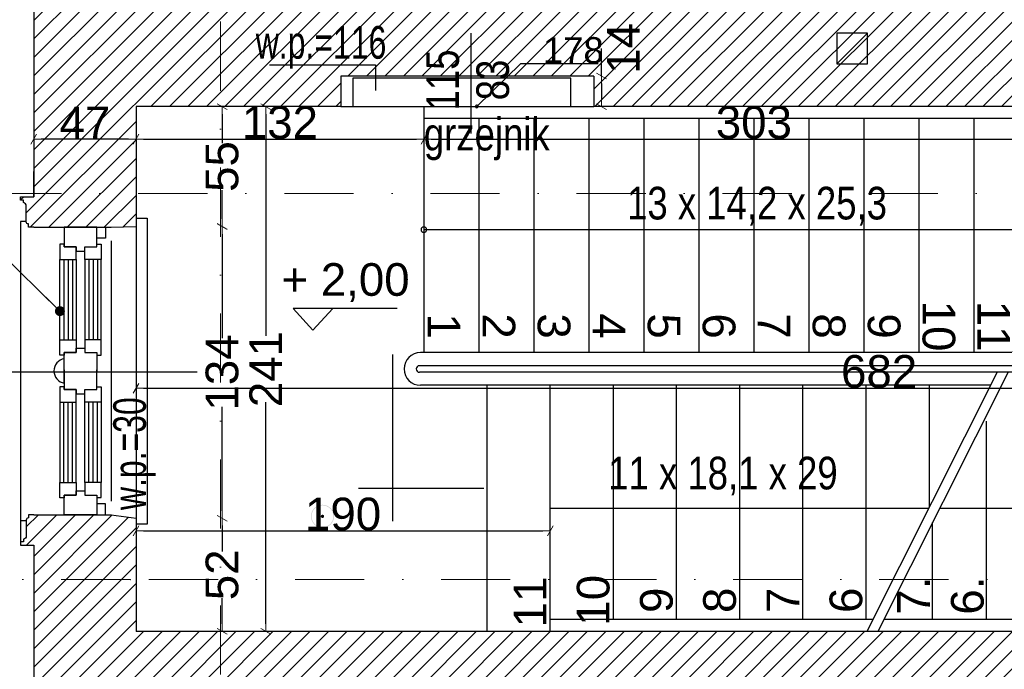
# Model space of a CAD drawing. Header units: millimetres. Extents: x 75999 to 132160, y -108895 to -89040.
# Tile 15 of 61: x 80269 to 84788, y -100667 to -97684. Entities that reach past the tile are written whole.
import ezdxf

# ---------------------------------------------------------------- set-up
doc = ezdxf.new("R2010")
doc.units = ezdxf.units.MM
doc.header["$MEASUREMENT"] = 0
doc.linetypes.add('Dot & Dashed', pattern=[670.277762, 317.5, -176.388889, 0, -176.388874])
for name, color, linetype in [('A-DRZWI', 7, 'Continuous'), ('A-WIDOK', 7, 'Continuous'), ('detalokna', 7, 'Continuous'), ('DIM MALY', 7, 'Continuous'), ('Drawing & Figure', 7, 'Continuous'), ('Koty', 7, 'Continuous'), ('nadproża_opis#3', 7, 'Continuous'), ('Nowe_0', 7, 'Continuous'), ('Nowe_00 ZMIANY', 7, 'Continuous'), ('Nowe_A-OKNA-OPIS', 7, 'Continuous'), ('Nowe_A_okno', 7, 'Continuous'), ('Nowe_Annotation - Text', 7, 'Continuous'), ('Nowe_GRZEJNIK', 7, 'Continuous'), ('opisy inne', 7, 'Continuous'), ('PARAPET', 7, 'Continuous'), ('SCHODY', 7, 'Continuous'), ('SCIANY_KONSTR', 7, 'Continuous'), ('Structural - Bearing', 7, 'Continuous'), ('Structural - Grid', 7, 'Continuous'), ('Structural - Stair & Railing', 7, 'Continuous')]:
    doc.layers.add(name, color=color, linetype=linetype)
doc.styles.add('STYL_AUTOMATYCZNY_1', font='arial.ttf')
doc.styles.add('STYL_AUTOMATYCZNY_2', font='arial.ttf')
doc.styles.add('STYL_AUTOMATYCZNY_4', font='arial.ttf', dxfattribs={"width": 0.8})
doc.styles.add('STYL_AUTOMATYCZNY_5', font='arial.ttf', dxfattribs={"width": 0.7})
doc.styles.add('STYL_AUTOMATYCZNY_7', font='arial.ttf', dxfattribs={"width": 0.8})
doc.dimstyles.new('STYL_AUTOMATYCZNY__3', dxfattribs={"dimtxt": 150, "dimasz": 34.231941, "dimexe": 0.18, "dimexo": 0.0625, "dimgap": 0, "dimtad": 1, "dimtih": 1, "dimtoh": 1, "dimdec": 0, "dimlfac": 0.1, "dimzin": 0, "dimdsep": 46, "dimtxsty": 'STYL_AUTOMATYCZNY_2', "dimblk": 'ARROWHEAD_2', "dimblk1": 'ARROWHEAD_2', "dimblk2": 'ARROWHEAD_2', "dimcen": 0.09, "dimse1": 1, "dimse2": 1, "dimclrd": 5, "dimclre": 5, "dimclrt": 1, "dimadec": 0, "dimazin": 0, "dimtfac": 1, "dimtdec": 4, "dimtmove": 0, "dimatfit": 3, "dimfxl": 0, "dimtolj": 1, "dimtzin": 0, "dimarcsym": 0})
doc.dimstyles.new('STYL_AUTOMATYCZNY__4', dxfattribs={"dimtxt": 150, "dimasz": 34.231941, "dimexe": 0.18, "dimexo": 0.0625, "dimgap": 0, "dimtad": 1, "dimdec": 0, "dimlfac": 0.1, "dimzin": 0, "dimdsep": 46, "dimtxsty": 'STYL_AUTOMATYCZNY_2', "dimblk": 'ARROWHEAD_2', "dimblk1": 'ARROWHEAD_2', "dimblk2": 'ARROWHEAD_2', "dimcen": 0.09, "dimse1": 1, "dimse2": 1, "dimclrd": 5, "dimclre": 5, "dimclrt": 1, "dimadec": 0, "dimazin": 0, "dimtfac": 1, "dimtdec": 4, "dimtmove": 0, "dimatfit": 3, "dimfxl": 0, "dimtolj": 1, "dimtzin": 0, "dimarcsym": 0})
doc.dimstyles.new('STYL_AUTOMATYCZNY__7', dxfattribs={"dimtxt": 0.18, "dimasz": 91.2, "dimexe": 0.18, "dimexo": 0.0625, "dimgap": 0, "dimtad": 0, "dimtih": 1, "dimtoh": 1, "dimdec": 4, "dimzin": 0, "dimdsep": 46, "dimcen": 0.09, "dimadec": 0, "dimazin": 0, "dimtfac": 1, "dimtdec": 4, "dimtmove": 0, "dimatfit": 3, "dimldrblk": 'ARROWHEAD_11', "dimfxl": 0, "dimtolj": 1, "dimtzin": 0, "dimarcsym": 0})
pattern_1 = [(45, (0, 0), (-42.426407, 42.426407), [])]

# ---------------------------------------------------------------- blocks, each defined once
blk = doc.blocks.new('ARROWHEAD_2')
at = {"color": 0, "linetype": 'Continuous', "lineweight": 0}
for p, q in [((0, 0), (-1, 0)), ((-0.38, -0.66), (0.38, 0.66))]:
    blk.add_line(p, q, dxfattribs=at)
blk = doc.blocks.new('*D157')
at = {"layer": 'Defpoints', "color": 0}
for p in [(80333.6, -98232.8), (80333.6, -98359.1), (80803.6, -98401.5)]:
    blk.add_point(p, dxfattribs=at)
at = {"layer": 'DIM MALY', "color": 5, "lineweight": -2}
blk.add_line((80769.4, -98232.8), (80367.8, -98232.8), dxfattribs=at)
at = {"layer": 'DIM MALY', "color": 5, "lineweight": -2, "xscale": 34.23194115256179, "yscale": 34.23194115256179, "zscale": 34.23194115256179, "rotation": 180}
blk.add_blockref('ARROWHEAD_2', (80333.6, -98232.8), dxfattribs=at)
at = {"layer": 'DIM MALY', "color": 5, "lineweight": -2, "xscale": 34.23194115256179, "yscale": 34.23194115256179, "zscale": 34.23194115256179}
blk.add_blockref('ARROWHEAD_2', (80803.6, -98232.8), dxfattribs=at)
at = {"layer": 'DIM MALY', "color": 1, "insert": (80568.3, -98157.8), "char_height": 150, "attachment_point": 5, "style": 'STYL_AUTOMATYCZNY_2'}
blk.add_mtext('\\A1;47', dxfattribs=at)
blk = doc.blocks.new('*D160')
at = {"layer": 'Defpoints', "color": 0}
for p in [(82903.6, -97942.8), (82903.6, -98082.8), (82939.1, -98082.8)]:
    blk.add_point(p, dxfattribs=at)
at = {"layer": 'DIM MALY', "color": 5, "lineweight": -2}
for p, q in [((82939.1, -97942.8), (82939.1, -97815.6)), ((82939.1, -97977), (82939.1, -98048.6))]:
    blk.add_line(p, q, dxfattribs=at)
at = {"layer": 'DIM MALY', "color": 5, "lineweight": -2, "xscale": 34.23194115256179, "yscale": 34.23194115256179, "zscale": 34.23194115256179}
for p, rotation in [((82939.1, -97942.8), 90), ((82939.1, -98082.8), 270)]:
    blk.add_blockref('ARROWHEAD_2', p, dxfattribs=dict(at, rotation=rotation))
at = {"layer": 'DIM MALY', "color": 1, "insert": (83039.2, -97815.6), "char_height": 150, "attachment_point": 5, "rotation": 90, "style": 'STYL_AUTOMATYCZNY_2'}
blk.add_mtext('\\A1;14', dxfattribs=at)
blk = doc.blocks.new('*D189')
at = {"layer": 'Defpoints', "color": 0}
for p in [(82124.1, -98232.8), (80803.6, -98337.8), (82124.1, -98337.8)]:
    blk.add_point(p, dxfattribs=at)
at = {"layer": 'DIM MALY', "color": 5, "lineweight": -2}
blk.add_line((80837.8, -98232.8), (82089.9, -98232.8), dxfattribs=at)
at = {"layer": 'DIM MALY', "color": 5, "lineweight": -2, "xscale": 34.23194115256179, "yscale": 34.23194115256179, "zscale": 34.23194115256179, "rotation": 180}
blk.add_blockref('ARROWHEAD_2', (80803.6, -98232.8), dxfattribs=at)
at = {"layer": 'DIM MALY', "color": 5, "lineweight": -2, "xscale": 34.23194115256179, "yscale": 34.23194115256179, "zscale": 34.23194115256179}
blk.add_blockref('ARROWHEAD_2', (82124.1, -98232.8), dxfattribs=at)
at = {"layer": 'DIM MALY', "color": 1, "insert": (81463.5, -98156.2), "char_height": 150, "attachment_point": 5, "style": 'STYL_AUTOMATYCZNY_2'}
blk.add_mtext('\\A1;132', dxfattribs=at)
blk = doc.blocks.new('*D191')
at = {"layer": 'Defpoints', "color": 0}
for p in [(82124.1, -98232.8), (80803.6, -98337.8), (82124.1, -98337.8)]:
    blk.add_point(p, dxfattribs=at)
at = {"layer": 'DIM MALY', "color": 5, "lineweight": -2}
blk.add_line((80837.8, -98232.8), (82089.9, -98232.8), dxfattribs=at)
at = {"layer": 'DIM MALY', "color": 5, "lineweight": -2, "xscale": 34.23194115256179, "yscale": 34.23194115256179, "zscale": 34.23194115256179, "rotation": 180}
blk.add_blockref('ARROWHEAD_2', (80803.6, -98232.8), dxfattribs=at)
at = {"layer": 'DIM MALY', "color": 5, "lineweight": -2, "xscale": 34.23194115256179, "yscale": 34.23194115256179, "zscale": 34.23194115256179}
blk.add_blockref('ARROWHEAD_2', (82124.1, -98232.8), dxfattribs=at)
at = {"layer": 'DIM MALY', "color": 1, "insert": (81463.5, -98156.2), "char_height": 150, "attachment_point": 5, "style": 'STYL_AUTOMATYCZNY_2'}
blk.add_mtext('\\A1;132', dxfattribs=at)
blk = doc.blocks.new('*D192')
at = {"layer": 'Defpoints', "color": 0}
for p in [(85154.1, -98054), (85154.1, -98232.8), (82124.1, -98337.8)]:
    blk.add_point(p, dxfattribs=at)
at = {"layer": 'DIM MALY', "color": 5, "lineweight": -2}
blk.add_line((82158.4, -98232.8), (85119.9, -98232.8), dxfattribs=at)
at = {"layer": 'DIM MALY', "color": 5, "lineweight": -2, "xscale": 34.23194115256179, "yscale": 34.23194115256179, "zscale": 34.23194115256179, "rotation": 180}
blk.add_blockref('ARROWHEAD_2', (82124.1, -98232.8), dxfattribs=at)
at = {"layer": 'DIM MALY', "color": 5, "lineweight": -2, "xscale": 34.23194115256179, "yscale": 34.23194115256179, "zscale": 34.23194115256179}
blk.add_blockref('ARROWHEAD_2', (85154.1, -98232.8), dxfattribs=at)
at = {"layer": 'DIM MALY', "color": 1, "insert": (83638.8, -98156.2), "char_height": 150, "attachment_point": 5, "style": 'STYL_AUTOMATYCZNY_2'}
blk.add_mtext('\\A1;303', dxfattribs=at)
blk = doc.blocks.new('*D194')
at = {"layer": 'Defpoints', "color": 0}
for p in [(82704.1, -100031.2), (80803.6, -100232.8), (82704.1, -100232.8)]:
    blk.add_point(p, dxfattribs=at)
at = {"layer": 'DIM MALY', "color": 5, "lineweight": -2}
blk.add_line((80837.8, -100031.2), (82669.9, -100031.2), dxfattribs=at)
at = {"layer": 'DIM MALY', "color": 5, "lineweight": -2, "xscale": 34.23194115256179, "yscale": 34.23194115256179, "zscale": 34.23194115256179, "rotation": 180}
blk.add_blockref('ARROWHEAD_2', (80803.6, -100031.2), dxfattribs=at)
at = {"layer": 'DIM MALY', "color": 5, "lineweight": -2, "xscale": 34.23194115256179, "yscale": 34.23194115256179, "zscale": 34.23194115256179}
blk.add_blockref('ARROWHEAD_2', (82704.1, -100031.2), dxfattribs=at)
at = {"layer": 'DIM MALY', "color": 1, "insert": (81753.5, -99954.7), "char_height": 150, "attachment_point": 5, "style": 'STYL_AUTOMATYCZNY_2'}
blk.add_mtext('\\A1;190', dxfattribs=at)
blk = doc.blocks.new('*D292')
at = {"layer": 'Defpoints', "color": 0}
for p in [(81517.3, -98082.8), (78032.4, -98632.8), (81198.6, -98632.8)]:
    blk.add_point(p, dxfattribs=at)
at = {"layer": 'DIM MALY', "color": 5, "lineweight": -2}
for p, q in [((81198.6, -98117), (81198.6, -98250.1)), ((81198.6, -98598.6), (81198.6, -98466.1))]:
    blk.add_line(p, q, dxfattribs=at)
at = {"layer": 'DIM MALY', "color": 5, "lineweight": -2, "xscale": 34.23194115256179, "yscale": 34.23194115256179, "zscale": 34.23194115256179}
for p, rotation in [((81198.6, -98082.8), 90), ((81198.6, -98632.8), 270)]:
    blk.add_blockref('ARROWHEAD_2', p, dxfattribs=dict(at, rotation=rotation))
at = {"layer": 'DIM MALY', "color": 1, "insert": (81198.6, -98358.1), "char_height": 150, "attachment_point": 5, "rotation": 90, "style": 'STYL_AUTOMATYCZNY_2'}
blk.add_mtext('\\A1;55', dxfattribs=at)
blk = doc.blocks.new('*D293')
at = {"layer": 'Defpoints', "color": 0}
for p in [(81262.2, -98634.3), (80997.9, -99972.8), (81198.6, -99972.8)]:
    blk.add_point(p, dxfattribs=at)
at = {"layer": 'DIM MALY', "color": 5, "lineweight": -2}
for p, q in [((81198.6, -98668.5), (81198.6, -99145.6)), ((81198.6, -99938.6), (81198.6, -99462.3))]:
    blk.add_line(p, q, dxfattribs=at)
at = {"layer": 'DIM MALY', "color": 5, "lineweight": -2, "xscale": 34.23194115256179, "yscale": 34.23194115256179, "zscale": 34.23194115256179}
for p, rotation in [((81198.6, -98634.3), 90), ((81198.6, -99972.8), 270)]:
    blk.add_blockref('ARROWHEAD_2', p, dxfattribs=dict(at, rotation=rotation))
at = {"layer": 'DIM MALY', "color": 1, "insert": (81198.6, -99303.9), "char_height": 150, "attachment_point": 5, "rotation": 90, "style": 'STYL_AUTOMATYCZNY_2'}
blk.add_mtext('\\A1;134', dxfattribs=at)
blk = doc.blocks.new('*D294')
at = {"layer": 'Defpoints', "color": 0}
for p in [(80963.8, -99972.8), (81198.6, -100492.8), (81357.1, -100492.8)]:
    blk.add_point(p, dxfattribs=at)
at = {"layer": 'DIM MALY', "color": 5, "lineweight": -2}
for p, q in [((81198.6, -100007), (81198.6, -100126.4)), ((81198.6, -100458.6), (81198.6, -100339.7))]:
    blk.add_line(p, q, dxfattribs=at)
at = {"layer": 'DIM MALY', "color": 5, "lineweight": -2, "xscale": 34.23194115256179, "yscale": 34.23194115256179, "zscale": 34.23194115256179}
for p, rotation in [((81198.6, -99972.8), 90), ((81198.6, -100492.8), 270)]:
    blk.add_blockref('ARROWHEAD_2', p, dxfattribs=dict(at, rotation=rotation))
at = {"layer": 'DIM MALY', "color": 1, "insert": (81198.6, -100233.1), "char_height": 150, "attachment_point": 5, "rotation": 90, "style": 'STYL_AUTOMATYCZNY_2'}
blk.add_mtext('\\A1;52', dxfattribs=at)
blk = doc.blocks.new('*D295')
at = {"layer": 'Defpoints', "color": 0}
for p in [(81717.3, -98082.8), (81398.6, -100492.8), (81907.7, -100492.8)]:
    blk.add_point(p, dxfattribs=at)
at = {"layer": 'DIM MALY', "color": 5, "lineweight": -2}
for p, q in [((81398.6, -98117), (81398.6, -99135.7)), ((81398.6, -100458.6), (81398.6, -99440.7))]:
    blk.add_line(p, q, dxfattribs=at)
at = {"layer": 'DIM MALY', "color": 5, "lineweight": -2, "xscale": 34.23194115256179, "yscale": 34.23194115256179, "zscale": 34.23194115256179}
for p, rotation in [((81398.6, -98082.8), 90), ((81398.6, -100492.8), 270)]:
    blk.add_blockref('ARROWHEAD_2', p, dxfattribs=dict(at, rotation=rotation))
at = {"layer": 'DIM MALY', "color": 1, "insert": (81398.6, -99288.2), "char_height": 150, "attachment_point": 5, "rotation": 90, "style": 'STYL_AUTOMATYCZNY_2'}
blk.add_mtext('\\A1;241', dxfattribs=at)
blk = doc.blocks.new('*D304')
at = {"layer": 'Defpoints', "color": 0}
for p in [(87624.2, -98986.1), (80803.6, -99071.1), (87624.2, -99376.5)]:
    blk.add_point(p, dxfattribs=at)
at = {"layer": 'DIM MALY', "color": 5, "lineweight": -2}
blk.add_line((80837.8, -99376.5), (87590, -99376.5), dxfattribs=at)
at = {"layer": 'DIM MALY', "color": 5, "lineweight": -2, "xscale": 34.23194115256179, "yscale": 34.23194115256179, "zscale": 34.23194115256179, "rotation": 180}
blk.add_blockref('ARROWHEAD_2', (80803.6, -99376.5), dxfattribs=at)
at = {"layer": 'DIM MALY', "color": 5, "lineweight": -2, "xscale": 34.23194115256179, "yscale": 34.23194115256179, "zscale": 34.23194115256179}
blk.add_blockref('ARROWHEAD_2', (87624.2, -99376.5), dxfattribs=at)
at = {"layer": 'DIM MALY', "color": 1, "insert": (84213.5, -99299.9), "char_height": 150, "attachment_point": 5, "style": 'STYL_AUTOMATYCZNY_2'}
blk.add_mtext('\\A1;682', dxfattribs=at)
blk = doc.blocks.new('ARROWHEAD_11')
at = {"color": 0, "linetype": 'Continuous', "lineweight": 0}
blk.add_line((0, 0), (-1, 0), dxfattribs=at)
at = {"color": 0, "linetype": 'Continuous', "lineweight": 0, "const_width": 0.25, "flags": 128}
blk.add_lwpolyline([(-0.125, 0, 1), (0.125, 0, 1)], format="xyb", close=True, dxfattribs=at)

msp = doc.modelspace()

# ---------------------------------------------------------------- hatches: boundary and pattern name
at = {"layer": 'Drawing & Figure'}
h = msp.add_hatch(dxfattribs=at)
h.set_pattern_fill('Common_Brick_0001', color=256, style=0, pattern_type=2)
h.set_pattern_definition(pattern_1)
h.paths.add_polyline_path([(80333.6, -98496.9), (80273.6, -98496.9), (80273.6, -98511.9), (80286.6, -98511.9), (80286.6, -98523.9, -0.371445), (80299.6, -98539.8), (80299.6, -98612.1, 0.436052), (80309.6, -98621.9), (80309.6, -98636.9), (80333.6, -98636.9), (80648.6, -98636.9), (80688.6, -98636.9), (80803.6, -98632.8), (80803.6, -98082.8), (81743.6, -98082.8), (81743.6, -97942.8), (81901.9, -97942.8), (82339.2, -97942.8), (82511, -97942.8), (82903.6, -97942.8), (82903.6, -98082.8), (86235.5, -98082.8), (86235.5, -98082.8), (86253.7, -97732.8), (86249.2, -97452.8), (84520.9, -97452.8), (80333.6, -97452.8)])
h = msp.add_hatch(dxfattribs=at)
h.set_pattern_fill('Common_Brick_0001', color=256, style=0, pattern_type=2)
h.set_pattern_definition(pattern_1)
h.paths.add_polyline_path([(80273.6, -100096.9), (80333.6, -100096.9), (80333.6, -101162.8), (82194.1, -101162.9), (82238.1, -101162.9), (82378.1, -101162.9), (82378.1, -101162.8), (86069.2, -101163), (86069.2, -101161.5), (86069.2, -101123), (86234.1, -101122.8), (86248, -100822.8), (86244.3, -100822.8), (86243.7, -100492.8), (80803.6, -100492.8), (80803.6, -99972.8), (80688.6, -99956.9), (80563.6, -99956.9), (80333.6, -99956.9), (80309.6, -99956.9), (80309.6, -99971.9, 0.436052), (80299.6, -99981.6), (80299.6, -100054, -0.371445), (80286.6, -100069.9), (80286.6, -100081.9), (80273.6, -100081.9)])
at = {"layer": 'Nowe_0'}
h = msp.add_hatch(color=256, dxfattribs=at)
h.paths.add_polyline_path([(81605.9, -99964.3, 1), (81711.9, -99964.3, 1)])
h.paths.add_polyline_path([(81708.9, -99964.3, -1), (81608.9, -99964.3, -1)], flags=0)
msp.add_hatch(color=256, dxfattribs=at).paths.add_polyline_path([(81666.9, -99964.3, 1), (81650.9, -99964.3, 1)])

# ---------------------------------------------------------------- linework, layer by layer
for p, q in [((81982, -99987), (81982, -99221.9)), ((82398.8, -99837), (81823.7, -99837))]:
    msp.add_line(p, q)
at = {"layer": 'A-DRZWI'}
msp.add_line((82339.2, -97745.6), (82339.2, -98206.5), dxfattribs=at)
at = {"layer": 'A-WIDOK'}
msp.add_line((84159.7, -97746.4), (84019.7, -97886.4), dxfattribs=at)
msp.add_lwpolyline([(84019.7, -97886.4), (84159.7, -97886.4), (84159.7, -97746.4), (84019.7, -97746.4)], close=True, dxfattribs=at)
at = {"layer": 'detalokna'}
for p, q in [((80803.6, -98632.8), (80803.6, -99972.8)), ((80688.6, -98699.8), (80688.6, -99894)), ((80273.5, -99983.2), (80273.5, -100081.9))]:
    msp.add_line(p, q, dxfattribs=at)
for points in [[(80803.6, -98595.7), (80853.6, -98595.7), (80853.6, -99999.6), (80803.6, -99999.6)], [(80299.6, -98610.6), (80273.5, -98610.6), (80273.5, -99983.2), (80299.6, -99983.2)]]:
    msp.add_lwpolyline(points, dxfattribs=at)
at = {"layer": 'Koty'}
msp.add_lwpolyline([(82001.5, -99010.3), (81524.2, -99010.3), (81615.4, -99109.9), (81706.6, -99010.3)], dxfattribs=at)
at = {"layer": 'nadproża_opis#3'}
for p, q in [((82366.7, -98082.8), (82569.9, -97885.6)), ((82569.9, -97885.6), (82619.9, -97885.6)), ((82619.9, -97885.6), (82924, -97885.6))]:
    msp.add_line(p, q, dxfattribs=at)
msp.add_lwpolyline([(82371.2, -98078.4, 1), (82362.2, -98087.2, 1)], format="xyb", close=True, dxfattribs=at)
at = {"layer": 'Nowe_A-OKNA-OPIS'}
msp.add_line((81084.5, -99302.8), (79879.3, -99302.8), dxfattribs=at)
at = {"layer": 'Nowe_A_okno'}
for points in [[(80623.8, -98636.9), (80473.8, -98636.9), (80473.8, -98726.9), (80528.8, -98726.9), (80528.8, -98746.9), (80568.8, -98746.9), (80568.8, -98726.9), (80623.8, -98726.9)], [(80623.8, -98636.9), (80663.8, -98637), (80663.8, -98686.9), (80623.8, -98686.9)], [(80453.8, -98785.1), (80528.8, -98785.1), (80528.8, -98726.9), (80473.8, -98726.9), (80473.8, -98715.1), (80453.8, -98715.1)], [(80643.8, -98785.1), (80568.8, -98785.1), (80568.8, -98726.9), (80623.8, -98726.9), (80623.8, -98715.1), (80643.8, -98715.1)], [(80453.8, -99153.7), (80528.8, -99153.7), (80528.8, -99211.9), (80473.8, -99211.9), (80473.8, -99223.7), (80453.8, -99223.7)], [(80643.8, -99153.6), (80568.8, -99153.7), (80568.8, -99211.9), (80623.8, -99211.8), (80623.8, -99223.6), (80643.8, -99223.6)], [(80453.8, -99440.1), (80528.8, -99440.1), (80528.8, -99381.9), (80473.8, -99381.9), (80473.8, -99370.1), (80453.8, -99370.1)], [(80643.8, -99440.1), (80568.8, -99440.1), (80568.8, -99381.9), (80623.8, -99381.9), (80623.8, -99370.1), (80643.8, -99370.1)], [(80453.8, -99808.7), (80528.8, -99808.7), (80528.8, -99866.9), (80473.8, -99866.9), (80473.8, -99878.7), (80453.8, -99878.7)], [(80643.8, -99808.6), (80568.8, -99808.7), (80568.8, -99866.9), (80623.8, -99866.8), (80623.8, -99878.6), (80643.8, -99878.6)], [(80623.8, -99956.8), (80473.8, -99956.9), (80473.8, -99866.9), (80528.8, -99866.9), (80528.8, -99846.9), (80568.8, -99846.9), (80568.8, -99866.9), (80623.8, -99866.8)], [(80623.8, -99956.8), (80663.8, -99956.8), (80663.8, -99906.8), (80623.8, -99906.8)]]:
    msp.add_lwpolyline(points, close=True, dxfattribs=at)
for points in [[(80453.8, -99153.7), (80453.8, -98785.1)], [(80471.3, -98785.1), (80471.2, -99153.7)], [(80491.3, -98785.1), (80491.2, -99153.7)], [(80511.3, -98785.1), (80511.2, -99153.7)], [(80528.8, -98785.1), (80528.8, -99153.7)], [(80568.8, -98785.1), (80568.8, -99153.7)], [(80586.3, -98785.1), (80586.2, -99153.7)], [(80606.3, -98785.1), (80606.2, -99153.7)], [(80626.3, -98785.1), (80626.2, -99153.6)], [(80643.8, -99153.6), (80643.8, -98785.1)], [(80473.8, -99301.9), (80473.8, -99211.9), (80528.8, -99211.9), (80528.8, -99191.9), (80568.8, -99191.9), (80568.8, -99211.9), (80623.8, -99211.8), (80623.8, -99301.8), (80623.8, -99301.8)], [(80473.9, -99291.9), (80473.8, -99381.9), (80528.8, -99381.9), (80528.8, -99401.9), (80568.8, -99401.9), (80568.8, -99381.9), (80623.8, -99381.9), (80623.8, -99291.9), (80623.8, -99291.9)], [(80453.8, -99440.1), (80453.8, -99808.7)], [(80471.3, -99808.7), (80471.2, -99440.1)], [(80491.3, -99808.7), (80491.2, -99440.1)], [(80511.3, -99808.7), (80511.2, -99440.1)], [(80528.8, -99808.7), (80528.8, -99440.1)], [(80568.8, -99808.7), (80568.8, -99440.1)], [(80586.3, -99808.7), (80586.2, -99440.1)], [(80606.3, -99808.7), (80606.2, -99440.1)], [(80626.3, -99808.7), (80626.2, -99440.1)], [(80643.8, -99440.1), (80643.8, -99808.6)]]:
    msp.add_lwpolyline(points, dxfattribs=at)
msp.add_lwpolyline([(80473.9, -99353.1), (80473.8, -99240.7, 0.845314)], format="xyb", close=True, dxfattribs=at)
at = {"layer": 'Nowe_GRZEJNIK'}
msp.add_lwpolyline([(81798.2, -98082.8), (82798.2, -98082.8), (82798.2, -97952.8), (81798.2, -97952.8)], close=True, dxfattribs=at)
at = {"layer": 'PARAPET'}
for p, q in [((81415.7, -97891.9), (81901.9, -97891.9)), ((81901.9, -97891.9), (81901.9, -98008.3))]:
    msp.add_line(p, q, dxfattribs=at)
at = {"layer": 'SCHODY'}
for p, q in [((82104.1, -99362.7), (82104.1, -99362.8)), ((82414.1, -100492.8), (82414.1, -99362.8))]:
    msp.add_line(p, q, dxfattribs=at)
msp.add_lwpolyline([(82111.4, -98647.9, 1), (82136.9, -98647.9, 1)], format="xyb", close=True, dxfattribs=at)
at = {"layer": 'SCIANY_KONSTR'}
for p, q in [((80448.6, -98636.9), (80648.6, -98636.9)), ((80488.6, -98636.9), (80688.6, -98636.9)), ((80448.6, -99956.9), (80648.6, -99956.9)), ((80448.6, -99956.9), (80648.6, -99956.9))]:
    msp.add_line(p, q, dxfattribs=at)
at = {"layer": 'Structural - Bearing'}
for p, q in [((80333.6, -97452.8), (80333.6, -98496.9)), ((81743.6, -97942.8), (81743.6, -98082.8)), ((82903.6, -97942.8), (81743.6, -97942.8)), ((82903.6, -97942.8), (82903.6, -98082.8)), ((80803.6, -98082.8), (80803.6, -98632.8)), ((81743.6, -98082.8), (80803.6, -98082.8)), ((81743.6, -98082.8), (82903.6, -98082.8)), ((86235.5, -98082.8), (82903.6, -98082.8)), ((80333.6, -98636.9), (80648.6, -98636.9)), ((80688.6, -98636.9), (80803.6, -98632.8)), ((80333.6, -99956.9), (80563.6, -99956.9)), ((80488.6, -99956.9), (80688.6, -99956.9)), ((80688.6, -99956.9), (80803.6, -99972.8)), ((80803.6, -99972.8), (80803.6, -100492.8)), ((80333.6, -100096.9), (80333.6, -101162.8)), ((86243.7, -100492.8), (80803.6, -100492.8))]:
    msp.add_line(p, q, dxfattribs=at)
for points in [[(80333.6, -98636.9), (80309.6, -98636.9), (80309.6, -98621.9, -0.436052), (80299.6, -98612.1), (80299.6, -98539.8, 0.371445), (80286.6, -98523.9), (80286.6, -98511.9), (80273.6, -98511.9), (80273.6, -98496.9), (80333.6, -98496.9), (80333.6, -98381.3)], [(80333.6, -99956.9), (80309.6, -99956.9), (80309.6, -99971.9, 0.436052), (80299.6, -99981.6), (80299.6, -100054, -0.371445), (80286.6, -100069.9), (80286.6, -100081.9), (80273.6, -100081.9), (80273.6, -100096.9), (80333.6, -100096.9), (80333.6, -100212.4)]]:
    msp.add_lwpolyline(points, format="xyb", dxfattribs=at)
at = {"layer": 'Structural - Grid', "linetype": 'Dot & Dashed', "lineweight": 15}
for p, q in [((81191, -107395.1), (81191, -90541.9)), ((120683.4, -98482.5), (78814.7, -98482.5)), ((80776.9, -100254.9), (77814.7, -100254.9)), ((118721.3, -100254.9), (80776.9, -100254.9))]:
    msp.add_line(p, q, dxfattribs=at)
msp.add_point((80776.9, -100254.9), dxfattribs=at)
msp.add_point((80776.9, -100254.9), dxfattribs=at)
at = {"layer": 'Structural - Stair & Railing'}
for p, q in [((82124.1, -98082.8), (82124.1, -99212.9)), ((85154.1, -98137.8), (82124.1, -98137.8)), ((82376.6, -98137.8), (82376.6, -99212.8)), ((82629, -98137.8), (82629, -99212.8)), ((82881.6, -98137.7), (82881.6, -99212.7)), ((83134.1, -98137.7), (83134.1, -99212.7)), ((83386.5, -98137.7), (83386.5, -99212.7)), ((83639, -98137.7), (83639, -99212.7)), ((83891.5, -98137.7), (83891.5, -99212.7)), ((84144, -98137.7), (84144, -99212.7)), ((84396.4, -98137.6), (84396.4, -99212.6)), ((84649, -98137.7), (84649, -99212.7)), ((85944.2, -99212.8), (82108.3, -99212.8)), ((85944.2, -99212.8), (82903.6, -99212.8)), ((85944.2, -99272.8), (82104.1, -99272.8)), ((85944.2, -99302.8), (82104.1, -99302.8)), ((84755.1, -99302.8), (84157.7, -100492.8)), ((84805.5, -99302.8), (84208, -100492.8)), ((84725, -99362.8), (82108.3, -99362.8)), ((82704.1, -100492.8), (82704.1, -99362.8)), ((82994.1, -100437.8), (82994.1, -99362.8)), ((83284.1, -100437.8), (83284.1, -99362.8)), ((83574.1, -100437.8), (83574.1, -99362.8)), ((83864.1, -100437.8), (83864.1, -99362.8)), ((84154.1, -100437.8), (84154.1, -99362.8)), ((84444.1, -99778.2), (84444.1, -99362.8)), ((84444.1, -99922.2), (84444.1, -99362.8)), ((84706.3, -100437.8), (84706.3, -99527.5)), ((84458.7, -100437.8), (84458.7, -99993.4)), ((84185.3, -100437.8), (82704.1, -100437.8)), ((85944.2, -100437.8), (84235.6, -100437.8))]:
    msp.add_line(p, q, dxfattribs=at)
for points in [[(82124.1, -98647.8), (84861.7, -98647.8), (85154.1, -98647.8)], [(84441.3, -99927.8), (82996.6, -99927.8), (82704.1, -99927.8)], [(85944.2, -99929.1), (84785, -99929.1), (84492.5, -99929.1)]]:
    msp.add_lwpolyline(points, dxfattribs=at)
for centre, radius in [((82108.3, -99287.8), 75), ((82104.1, -99287.8), 15)]:
    msp.add_arc(centre, radius, 90, 270, dxfattribs=at)

# ---------------------------------------------------------------- texts
at = {"layer": 'Koty', "insert": (81764.7, -98890.8), "char_height": 150, "attachment_point": 5, "style": 'STYL_AUTOMATYCZNY_1'}
msp.add_mtext('\\A1;{\\pqc;\\fArial|b0|i0|c238|p0;\\W1.000000;+ 2,00}', dxfattribs=at)
at = {"layer": 'nadproża_opis#3', "insert": (82669.9, -97764.1), "char_height": 120, "attachment_point": 1, "style": 'STYL_AUTOMATYCZNY_1'}
msp.add_mtext('\\A1;{\\pql;\\fArial|b0|i0|c238|p0;\\W1.000000;178}', dxfattribs=at)
at = {"layer": 'Nowe_Annotation - Text', "insert": (82124.1, -98329.7), "char_height": 150, "attachment_point": 7, "style": 'STYL_AUTOMATYCZNY_7'}
msp.add_mtext('\\A1;{\\pql;\\fArial|b0|i0|c238|p0;\\W0.800000;grzejnik }', dxfattribs=at)
at = {"layer": 'opisy inne', "char_height": 150, "attachment_point": 5, "rotation": 90, "style": 'STYL_AUTOMATYCZNY_4'}
for s, insert in [('\\A1;{\\pqc;\\fArial|b0|i0|c238|p0;\\W0.800000;115}', (82211.3, -97960.7)), ('\\A1;{\\pqc;\\fArial|b0|i0|c238|p0;\\W0.800000;83}', (82441.1, -97960.7))]:
    msp.add_mtext(s, dxfattribs=dict(at, insert=insert))
at = {"layer": 'PARAPET', "insert": (81652.5, -97810.7), "char_height": 150, "attachment_point": 5, "style": 'STYL_AUTOMATYCZNY_5'}
msp.add_mtext('\\A1;{\\pqc;\\fArial|b0|i0|c238|p0;\\W0.700000;w.p.=116}', dxfattribs=at)
at = {"layer": 'PARAPET', "insert": (80796.2, -99676.7), "char_height": 150, "attachment_point": 5, "rotation": 90, "style": 'STYL_AUTOMATYCZNY_5'}
msp.add_mtext('\\A1;{\\pqc;\\fArial|b0|i0|c238|p0;\\W0.700000;w.p.=30}', dxfattribs=at)
at = {"layer": 'SCHODY', "char_height": 150, "attachment_point": 5, "style": 'STYL_AUTOMATYCZNY_4'}
for s, insert in [('\\A1;{\\pqc;\\fArial|b0|i0|c238|p0;\\W0.800000;13 x 14,2 x 25,3}', (83653.2, -98540.1)), ('\\A1;{\\pqc;\\fArial|b0|i0|c238|p0;\\W0.800000;11 x 18,1 x 29}', (83496.9, -99779.7))]:
    msp.add_mtext(s, dxfattribs=dict(at, insert=insert))
at = {"layer": 'SCHODY', "char_height": 150, "attachment_point": 5, "style": 'STYL_AUTOMATYCZNY_1'}
for s, insert, rotation in [('\\A1;{\\pqc;\\fArial|b0|i0|c238|p0;\\W1.000000;10}', (84486.8, -99090.6), 270), ('\\A1;{\\pqc;\\fArial|b0|i0|c238|p0;\\W1.000000;11}', (84739.7, -99090.7), 270), ('\\A1;{\\pqc;\\fArial|b0|i0|c238|p0;\\W1.000000;1}', (82216, -99090.8), 270), ('\\A1;{\\pqc;\\fArial|b0|i0|c238|p0;\\W1.000000;2}', (82468.4, -99090.7), 270), ('\\A1;{\\pqc;\\fArial|b0|i0|c238|p0;\\W1.000000;3}', (82720.5, -99090.7), 270), ('\\A1;{\\pqc;\\fArial|b0|i0|c238|p0;\\W1.000000;4}', (82973.4, -99090.7), 270), ('\\A1;{\\pqc;\\fArial|b0|i0|c238|p0;\\W1.000000;5}', (83225.5, -99090.7), 270), ('\\A1;{\\pqc;\\fArial|b0|i0|c238|p0;\\W1.000000;6}', (83477.9, -99090.7), 270), ('\\A1;{\\pqc;\\fArial|b0|i0|c238|p0;\\W1.000000;7}', (83730.8, -99090.6), 270), ('\\A1;{\\pqc;\\fArial|b0|i0|c238|p0;\\W1.000000;8}', (83982.9, -99090.6), 270), ('\\A1;{\\pqc;\\fArial|b0|i0|c238|p0;\\W1.000000;9}', (84235.4, -99090.6), 270), ('\\A1;{\\pqc;\\fArial|b0|i0|c238|p0;\\W1.000000;11}', (82611.8, -100357.5), 90), ('\\A1;{\\pqc;\\fArial|b0|i0|c238|p0;\\W1.000000;10}', (82902.2, -100349.9), 90), ('\\A1;{\\pqc;\\fArial|b0|i0|c238|p0;\\W1.000000;7.}', (84371.4, -100328.6), 90), ('\\A1;{\\pqc;\\fArial|b0|i0|c238|p0;\\W1.000000;6.}', (84619.4, -100328.6), 90), ('\\A1;{\\pqc;\\fArial|b0|i0|c238|p0;\\W1.000000;9}', (83192.2, -100349.9), 90), ('\\A1;{\\pqc;\\fArial|b0|i0|c238|p0;\\W1.000000;8}', (83482.2, -100349.9), 90), ('\\A1;{\\pqc;\\fArial|b0|i0|c238|p0;\\W1.000000;7}', (83771.8, -100349.9), 90), ('\\A1;{\\pqc;\\fArial|b0|i0|c238|p0;\\W1.000000;6}', (84062.2, -100349.9), 90)]:
    msp.add_mtext(s, dxfattribs=dict(at, insert=insert, rotation=rotation))

# ---------------------------------------------------------------- dimensions: what is measured, and where the dimension line sits
at = {"layer": 'DIM MALY'}
for base, p1, p2, picture, middle in [((82939.1, -98082.8), (82903.6, -97942.8), (82903.6, -98082.8), '*D160', (83039.2, -97815.6)), ((81198.6, -98632.8), (81517.3, -98082.8), (78032.4, -98632.8), '*D292', (81198.6, -98358.1)), ((81398.6, -100492.8), (81717.3, -98082.8), (81907.7, -100492.8), '*D295', (81398.6, -99288.2)), ((81198.6, -99972.8), (81262.2, -98634.3), (80997.9, -99972.8), '*D293', (81198.6, -99303.9)), ((81198.6, -100492.8), (80963.8, -99972.8), (81357.1, -100492.8), '*D294', (81198.6, -100233.1))]:
    dim = msp.add_linear_dim(base=base, p1=p1, p2=p2, angle=270, dimstyle='STYL_AUTOMATYCZNY__4', dxfattribs=at)
    dim.commit()
    dim.dimension.update_dxf_attribs({"geometry": picture, "text_midpoint": middle, "dimtype": 160, "text_rotation": 90})
for base, p1, p2, picture, middle in [((82124.1, -98232.8), (80803.6, -98337.8), (82124.1, -98337.8), '*D189', (81463.5, -98232.8)), ((82124.1, -98232.8), (80803.6, -98337.8), (82124.1, -98337.8), '*D191', (81463.5, -98232.8)), ((85154.1, -98232.8), (82124.1, -98337.8), (85154.1, -98054), '*D192', (83638.8, -98232.8)), ((87624.2, -99376.5), (80803.6, -99071.1), (87624.2, -98986.1), '*D304', (84213.5, -99376.5)), ((82704.1, -100031.2), (80803.6, -100232.8), (82704.1, -100232.8), '*D194', (81753.5, -100031.2))]:
    dim = msp.add_linear_dim(base=base, p1=p1, p2=p2, dimstyle='STYL_AUTOMATYCZNY__3', dxfattribs=at)
    dim.commit()
    dim.dimension.update_dxf_attribs({"geometry": picture, "text_midpoint": middle, "dimtype": 160})
dim = msp.add_linear_dim(base=(80333.6, -98232.8), p1=(80803.6, -98401.5), p2=(80333.6, -98359.1), angle=180, dimstyle='STYL_AUTOMATYCZNY__3', dxfattribs=at)
dim.commit()
dim.dimension.update_dxf_attribs({"geometry": '*D157', "text_midpoint": (80568.3, -98232.8), "dimtype": 160})

# ---------------------------------------------------------------- leaders
at = {"layer": 'Nowe_00 ZMIANY', "annotation_type": 0, "has_hookline": 1, "hookline_direction": 1, "text_width": 2372.6}
msp.add_leader([(80453.8, -99022), (79858.1, -98439.4), (78501.4, -98426.3)], dimstyle='STYL_AUTOMATYCZNY__7', dxfattribs=at)

doc.saveas('drawing.dxf')
